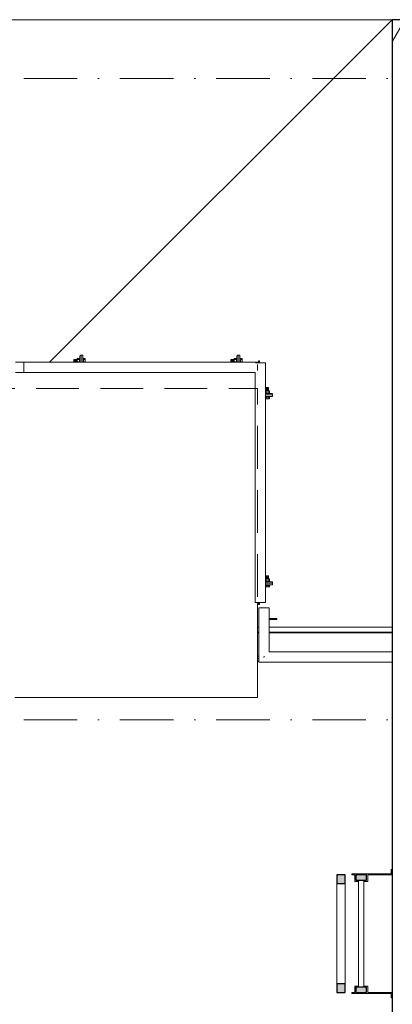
# Model space of a CAD drawing. Header units: millimetres. Extents: x -3176 to 162662, y -36434 to 57907.
# Tile 125 of 155: x 129456 to 131199, y 25676 to 30281. Entities that reach past the tile are written whole.
import ezdxf

# ---------------------------------------------------------------- set-up
doc = ezdxf.new("R2010")
doc.units = ezdxf.units.MM
doc.linetypes.add('1-Sheet - 32170-CIV-6170-DW-2035-015-01 - RZUTY$0$A_Dash_Dot_2_5mm_Axis', pattern=[45, 25, -10, 0, -10])
doc.linetypes.add('1-Sheet - 32170-CIV-6170-DW-2035-015-01 - RZUTY$0$A_Hidden_2_0mm', pattern=[30, 20, -10])
doc.layers.get('0').update_dxf_attribs({"lineweight": 5})
for name, color, linetype, lineweight in [('1-Sheet - 32170-CIV-6170-DW-2035-015-01 - RZUTY$0$A-COLS', 8, 'Continuous', 0), ('1-Sheet - 32170-CIV-6170-DW-2035-015-01 - RZUTY$0$A-DETL', 8, 'Continuous', 0), ('1-Sheet - 32170-CIV-6170-DW-2035-015-01 - RZUTY$0$A-FLOR', 8, 'Continuous', 0), ('1-Sheet - 32170-CIV-6170-DW-2035-015-01 - RZUTY$0$A-FLOR-HRAL', 8, 'Continuous', 0), ('1-Sheet - 32170-CIV-6170-DW-2035-015-01 - RZUTY$0$A-GENM', 8, 'Continuous', 0), ('1-Sheet - 32170-CIV-6170-DW-2035-015-01 - RZUTY$0$A-ROOF', 8, 'Continuous', 0), ('1-Sheet - 32170-CIV-6170-DW-2035-015-01 - RZUTY$0$A-WALL', 8, 'Continuous', 0), ('1-Sheet - 32170-CIV-6170-DW-2035-015-01 - RZUTY$0$A-WALL-PATT', 8, 'Continuous', 0), ('1-Sheet - 32170-CIV-6170-DW-2035-015-01 - RZUTY$0$Q-SPCQ', 8, 'Continuous', 0), ('1-Sheet - 32170-CIV-6170-DW-2035-015-01 - RZUTY$0$S-BEAM', 8, 'Continuous', 0), ('1-Sheet - 32170-CIV-6170-DW-2035-015-01 - RZUTY$0$S-GRID', 8, 'Continuous', 0)]:
    doc.layers.add(name, color=color, linetype=linetype, lineweight=lineweight)

# ---------------------------------------------------------------- blocks, each defined once
blk = doc.blocks.new('1-Sheet - 32170-CIV-6170-DW-2035-015-01 - RZUTY$0$A_Drabina_Klamra - A_Drabina_Klamra_H_350-1095951-B2_100a_AG_PARTER_00a - Dep_PW')
at = {"layer": '1-Sheet - 32170-CIV-6170-DW-2035-015-01 - RZUTY$0$A-GENM'}
h = blk.add_hatch(color=256, dxfattribs=at)
h.paths.add_polyline_path([(55, 5), (52.5, 5), (52.5, 0), (55, 0)])
h.paths.add_polyline_path([(2.5, 0), (2.5, 5), (0, 5), (0, 0)])
for p, q in [((-2.5, 17), (-2.5, 16.5)), ((-2.5, 16.5), (-0.5, 16.5)), ((-0.5, 16.5), (-0.5, -1.95)), ((0, 5.5), (0, 17)), ((55, 17), (55, 5.5)), ((55.5, -1.95), (55.5, 16.5)), ((55.5, 16.5), (57.5, 16.5)), ((57.5, 16.5), (57.5, 17)), ((3, 5.5), (0, 5.5)), ((3, 3.75), (3, 5.5)), ((55, 5.5), (52, 5.5)), ((52, 5.5), (52, 3.75)), ((52.5, 3.75), (2.5, 3.75)), ((2.5, 1.25), (52.5, 1.25)), ((3, -0.5), (3, 1.25)), ((52, 1.25), (52, -0.5)), ((-0.5, -1.95), (0, -1.95)), ((0, -0.5), (3, -0.5)), ((0, -1.95), (0, -0.5)), ((52, -0.5), (55, -0.5)), ((55, -0.5), (55, -1.95)), ((55, -1.95), (55.5, -1.95))]:
    blk.add_line(p, q, dxfattribs=at)
at = {"layer": '1-Sheet - 32170-CIV-6170-DW-2035-015-01 - RZUTY$0$A-GENM', "lineweight": 25}
for p, q in [((2.5, 5), (0, 5)), ((0, 5), (0, 0)), ((2.5, 0), (2.5, 5)), ((55, 5), (52.5, 5)), ((52.5, 5), (52.5, 0)), ((55, 0), (55, 5)), ((0, 0), (2.5, 0)), ((52.5, 0), (55, 0))]:
    blk.add_line(p, q, dxfattribs=at)
blk = doc.blocks.new('1-Sheet - 32170-CIV-6170-DW-2035-015-01 - RZUTY$0$A_Ladder_Blocker - A_Ladder_Blocker-665643-B2_100a_AG_PARTER_00a - Dep_PW')
at = {"layer": '1-Sheet - 32170-CIV-6170-DW-2035-015-01 - RZUTY$0$A-GENM'}
h = blk.add_hatch(color=256, dxfattribs=at)
h.paths.add_polyline_path([(6289.53, 34.5), (6289.53, 38.5), (6285.53, 38.5), (6285.53, 34.5)])
h.paths.add_polyline_path([(6285.53, 85.5), (6289.53, 85.5), (6289.53, 89.5), (6285.53, 89.5)])
at = {"layer": '1-Sheet - 32170-CIV-6170-DW-2035-015-01 - RZUTY$0$A-GENM', "lineweight": 25}
for p, q in [((6285.53, 89.5), (6285.53, 85.5)), ((6289.53, 89.5), (6285.53, 89.5)), ((6289.53, 85.5), (6289.53, 89.5)), ((6285.53, 85.5), (6289.53, 85.5)), ((6285.53, 38.5), (6285.53, 34.5)), ((6289.53, 38.5), (6285.53, 38.5)), ((6289.53, 34.5), (6289.53, 38.5)), ((6285.53, 34.5), (6289.53, 34.5))]:
    blk.add_line(p, q, dxfattribs=at)
at = {"layer": '1-Sheet - 32170-CIV-6170-DW-2035-015-01 - RZUTY$0$A-GENM'}
for p, q in [((6285.53, 38.5), (6285.53, 85.5)), ((6289.53, 85.5), (6289.53, 38.5))]:
    blk.add_line(p, q, dxfattribs=at)
blk = doc.blocks.new('1-Sheet - 32170-CIV-6170-DW-2035-015-01 - RZUTY$0$Railing - słupek_balustrady60x6-1062895-B2_100a_AG_PARTER_00a - Dep_PW')
at = {"layer": '1-Sheet - 32170-CIV-6170-DW-2035-015-01 - RZUTY$0$A-FLOR-HRAL'}
for p, q in [((2.41, -0.6), (5.6, -0.6)), ((6, 0), (2.41, 0)), ((6, -0.2), (6, 0))]:
    blk.add_line(p, q, dxfattribs=at)
at = {"layer": '1-Sheet - 32170-CIV-6170-DW-2035-015-01 - RZUTY$0$A-FLOR-HRAL', "flags": 128}
blk.add_lwpolyline([(5.6, -0.6), (5.69, -0.59), (5.77, -0.56), (5.85, -0.51), (5.91, -0.45), (5.96, -0.37), (5.99, -0.29), (6, -0.2)], dxfattribs=at)
at = {"layer": '1-Sheet - 32170-CIV-6170-DW-2035-015-01 - RZUTY$0$A-FLOR-HRAL'}
blk.add_arc((5.6, -0.2), 0.4, 270, 0, dxfattribs=at)
blk = doc.blocks.new('1-Sheet - 32170-CIV-6170-DW-2035-015-01 - RZUTY$0$Railing - Railing-1024628-B2_100a_AG_PARTER_00a - Dep_PW')
blk.add_blockref('1-Sheet - 32170-CIV-6170-DW-2035-015-01 - RZUTY$0$Railing - słupek_balustrady60x6-1062895-B2_100a_AG_PARTER_00a - Dep_PW', (6251.53, 209.5))
blk = doc.blocks.new('1-Sheet - 32170-CIV-6170-DW-2035-015-01 - RZUTY$0$Top Rail Type - Top Rail_Internal_-1024629-B2_100a_AG_PARTER_00a - Dep_PW')
at = {"layer": '1-Sheet - 32170-CIV-6170-DW-2035-015-01 - RZUTY$0$A-FLOR-HRAL'}
for p, q in [((6249.11, 214.5), (6249.11, 189.09)), ((6251.76, 214.5), (6251.29, 214.5)), ((6253.94, 193.92), (6253.94, 214.5)), ((6311.53, 193.92), (6253.94, 193.92)), ((6249.11, 189.09), (6311.53, 189.09))]:
    blk.add_line(p, q, dxfattribs=at)
blk.add_open_spline([(6251.76, 191.74), (6251.74, 191.71), (6251.66, 191.63), (6251.53, 191.5), (6251.42, 191.4), (6251.37, 191.34)], degree=3, knots=[-0.53086677, -0.53086677, -0.53086677, -0.53086677, -0.52083333, -0.5, -0.47916667, -0.47916667, -0.47916667, -0.47916667], dxfattribs=at)
blk = doc.blocks.new('1-Sheet - 32170-CIV-6170-DW-2035-015-01 - RZUTY$0$Top Rail Type - Top Rail_Internal_-V9-B2_100a_AG_PARTER_00a - Dep_PW')
at = {"layer": '1-Sheet - 32170-CIV-6170-DW-2035-015-01 - RZUTY$0$A-FLOR-HRAL'}
for p, q in [((6251.53, 214.5), (6249.11, 214.5)), ((6249.11, 214.5), (6249.11, 189.09)), ((6253.94, 214.5), (6251.59, 214.5)), ((6253.94, 214.5), (6253.94, 193.92)), ((6253.94, 193.92), (6311.53, 193.92)), ((6249.11, 189.09), (6311.53, 189.09))]:
    blk.add_line(p, q, dxfattribs=at)
blk = doc.blocks.new('1-Sheet - 32170-CIV-6170-DW-2035-015-01 - RZUTY$0$Galeco STAL2 - System rynnowy - Orynnowanie - Orynnowanie - montaż z maskownicą-1090903-B2_100a_AG_PARTER_00a - Dep_PW')
at = {"layer": '1-Sheet - 32170-CIV-6170-DW-2035-015-01 - RZUTY$0$A-GENM'}
for p, q in [((6248.48, 205.4), (6249.11, 205.4)), ((6248.48, 203.1), (6249.11, 203.1)), ((6248.48, 202.8), (6249.11, 202.8)), ((6253.94, 205.4), (6311.53, 205.4)), ((6253.94, 203.1), (6311.53, 203.1)), ((6253.94, 202.8), (6311.53, 202.8)), ((6248.48, 191.85), (6249.11, 191.85)), ((6248.48, 190.73), (6249.11, 190.73))]:
    blk.add_line(p, q, dxfattribs=at)
blk = doc.blocks.new('1-Sheet - 32170-CIV-6170-DW-2035-015-01 - RZUTY')
at = {"layer": '1-Sheet - 32170-CIV-6170-DW-2035-015-01 - RZUTY$0$A-WALL-PATT', "lineweight": 9}
h = blk.add_hatch(dxfattribs=at)
h.set_pattern_fill('FP_4', color=256, angle=180, style=0, pattern_type=2)
h.set_pattern_definition([(360, (3359.188, 0), (4e-14, 14.287), []), (60, (3359.188, 0), (-12.37377, 7.144), []), (120, (3359.188, 0), (-12.37377, -7.144), [])])
h.paths.add_polyline_path([(9680.71, 479.5), (10155.71, 479.5), (10155.71, 489.5), (9670.71, 489.5), (9670.71, 479.5)])
at = {"layer": '1-Sheet - 32170-CIV-6170-DW-2035-015-01 - RZUTY$0$A-COLS'}
for p, q in [((9524.67, 329.27), (9524.67, 332.15)), ((9525.07, 332.55), (9525.27, 332.55)), ((9525.27, 332.55), (9525.27, 329.27)), ((9598.07, 329.27), (9598.07, 332.15)), ((9598.47, 332.55), (9598.67, 332.55)), ((9598.67, 332.55), (9598.67, 329.27)), ((9611.43, 314.6), (9614.32, 314.6)), ((9614.72, 314), (9611.43, 314)), ((9614.72, 314.2), (9614.72, 314)), ((9611.43, 226.6), (9614.32, 226.6)), ((9614.72, 226), (9611.43, 226)), ((9614.72, 226.2), (9614.72, 226))]:
    blk.add_line(p, q, dxfattribs=at)
at = {"layer": '1-Sheet - 32170-CIV-6170-DW-2035-015-01 - RZUTY$0$A-COLS', "flags": 128}
for points in [[(9524.67, 332.15), (9524.68, 332.24), (9524.71, 332.33), (9524.75, 332.4), (9524.82, 332.47), (9524.89, 332.52), (9524.98, 332.54), (9525.07, 332.55)], [(9598.07, 332.15), (9598.08, 332.24), (9598.11, 332.33), (9598.15, 332.4), (9598.22, 332.47), (9598.29, 332.52), (9598.38, 332.54), (9598.47, 332.55)], [(9614.32, 314.6), (9614.41, 314.59), (9614.49, 314.57), (9614.57, 314.52), (9614.63, 314.45), (9614.68, 314.38), (9614.71, 314.29), (9614.72, 314.2)], [(9614.32, 226.6), (9614.41, 226.59), (9614.49, 226.57), (9614.57, 226.52), (9614.63, 226.45), (9614.68, 226.38), (9614.71, 226.29), (9614.72, 226.2)]]:
    blk.add_lwpolyline(points, dxfattribs=at)
at = {"layer": '1-Sheet - 32170-CIV-6170-DW-2035-015-01 - RZUTY$0$A-COLS'}
for centre, start, end in [((9525.07, 332.15), 90, 180), ((9598.47, 332.15), 90, 180), ((9614.32, 314.2), 0, 90), ((9614.32, 226.2), 0, 90)]:
    blk.add_arc(centre, 0.4, start, end, dxfattribs=at)
at = {"layer": '1-Sheet - 32170-CIV-6170-DW-2035-015-01 - RZUTY$0$A-DETL', "linetype": '1-Sheet - 32170-CIV-6170-DW-2035-015-01 - RZUTY$0$A_Hidden_2_0mm'}
for p in [(9204.21, 317), (9607.67, 189.5)]:
    blk.add_line(p, (9607.67, 317), dxfattribs=at)
at = {"layer": '1-Sheet - 32170-CIV-6170-DW-2035-015-01 - RZUTY$0$A-FLOR'}
blk.add_line((8748.99, 489.5), (9670.71, 489.5), dxfattribs=at)
at = {"layer": '1-Sheet - 32170-CIV-6170-DW-2035-015-01 - RZUTY$0$A-FLOR', "lineweight": 18}
blk.add_line((9510.48, 329.27), (9670.71, 489.5), dxfattribs=at)
at = {"layer": '1-Sheet - 32170-CIV-6170-DW-2035-015-01 - RZUTY$0$A-GENM'}
for p, q in [((9524.62, 330.76), (9524.62, 330.66)), ((9524.62, 330.76), (9524.62, 330.55)), ((9524.62, 329.56), (9524.62, 329.35)), ((9524.62, 329.45), (9524.62, 329.35)), ((9526.12, 330.73), (9526.12, 330.76)), ((9526.12, 330.55), (9526.12, 330.76)), ((9526.12, 329.35), (9526.12, 329.56)), ((9526.12, 329.35), (9526.12, 329.38)), ((9598.02, 330.76), (9598.02, 330.66)), ((9598.02, 330.76), (9598.02, 330.55)), ((9598.02, 329.56), (9598.02, 329.35)), ((9598.02, 329.45), (9598.02, 329.35)), ((9599.52, 330.73), (9599.52, 330.76)), ((9599.52, 330.55), (9599.52, 330.76)), ((9599.52, 329.35), (9599.52, 329.56)), ((9599.52, 329.35), (9599.52, 329.38)), ((9608.17, 330.01), (9608.67, 330.01)), ((9608.17, 330.01), (9608.17, 329)), ((9608.67, 330.01), (9608.67, 329)), ((9611.61, 314.65), (9611.52, 314.65)), ((9611.72, 314.65), (9611.52, 314.65)), ((9611.52, 313.15), (9611.54, 313.15)), ((9611.52, 313.15), (9611.72, 313.15)), ((9612.92, 314.65), (9612.71, 314.65)), ((9612.71, 313.15), (9612.92, 313.15)), ((9612.92, 314.65), (9612.82, 314.65)), ((9612.89, 313.15), (9612.92, 313.15)), ((9611.61, 226.65), (9611.52, 226.65)), ((9611.72, 226.65), (9611.52, 226.65)), ((9612.92, 226.65), (9612.71, 226.65)), ((9612.92, 226.65), (9612.82, 226.65)), ((9611.52, 225.15), (9611.54, 225.15)), ((9611.52, 225.15), (9611.72, 225.15)), ((9612.71, 225.15), (9612.92, 225.15)), ((9612.89, 225.15), (9612.92, 225.15)), ((9608.17, 217), (9608.17, 215.99)), ((9608.67, 217), (9608.67, 215.99)), ((9608.67, 215.99), (9608.17, 215.99))]:
    blk.add_line(p, q, dxfattribs=at)
at = {"layer": '1-Sheet - 32170-CIV-6170-DW-2035-015-01 - RZUTY$0$A-ROOF'}
blk.add_line((9607.67, 189.5), (9608.3, 189.5), dxfattribs=at)
at = {"layer": '1-Sheet - 32170-CIV-6170-DW-2035-015-01 - RZUTY$0$A-WALL', "lineweight": 25}
for p, q in [((10155.71, 489.5), (9670.71, 489.5)), ((9670.71, 489.5), (9670.71, -605.5))]:
    blk.add_line(p, q, dxfattribs=at)
at = {"layer": '1-Sheet - 32170-CIV-6170-DW-2035-015-01 - RZUTY$0$Q-SPCQ'}
for p, q in [((9521.82, 330.65), (9523.34, 330.65)), ((9521.82, 330.65), (9521.82, 330.61)), ((9521.82, 330.61), (9523.34, 330.61)), ((9521.82, 330.61), (9521.82, 330.48)), ((9521.82, 330.48), (9523.34, 330.48)), ((9521.82, 330.48), (9521.82, 330.28)), ((9521.82, 330.28), (9523.34, 330.28)), ((9521.82, 330.28), (9521.82, 330.05)), ((9523.34, 330.05), (9521.82, 330.05)), ((9521.82, 330.05), (9521.82, 329.83)), ((9521.82, 329.83), (9523.34, 329.83)), ((9521.82, 329.83), (9521.82, 329.63)), ((9521.82, 329.63), (9523.34, 329.63)), ((9521.82, 329.63), (9521.82, 329.5)), ((9521.82, 329.5), (9523.34, 329.5)), ((9521.82, 329.5), (9521.82, 329.45)), ((9521.82, 329.45), (9523.34, 329.45)), ((9523.34, 331.06), (9523.34, 330.56)), ((9524.42, 331.06), (9523.34, 331.06)), ((9523.34, 330.56), (9523.34, 329.55)), ((9524.42, 330.56), (9523.34, 330.56)), ((9523.34, 329.55), (9523.34, 329.27)), ((9524.42, 329.55), (9523.34, 329.55)), ((9524.42, 331.23), (9524.42, 331.25)), ((9524.42, 331.25), (9524.67, 331.25)), ((9524.42, 331.25), (9524.42, 331.23)), ((9524.42, 331.23), (9524.42, 331.25)), ((9524.42, 331.25), (9524.67, 331.25)), ((9524.42, 331.25), (9524.42, 331.23)), ((9524.42, 331.16), (9524.42, 331.23)), ((9524.42, 331.23), (9524.67, 331.23)), ((9524.42, 331.23), (9524.67, 331.23)), ((9524.42, 331.23), (9524.42, 331.16)), ((9524.42, 331.16), (9524.42, 331.23)), ((9524.42, 331.23), (9524.67, 331.23)), ((9524.42, 331.23), (9524.67, 331.23)), ((9524.42, 331.23), (9524.42, 331.16)), ((9524.42, 331.05), (9524.42, 331.16)), ((9524.42, 331.16), (9524.67, 331.16)), ((9524.42, 331.16), (9524.67, 331.16)), ((9524.42, 331.16), (9524.42, 331.05)), ((9524.42, 331.05), (9524.42, 331.16)), ((9524.42, 331.16), (9524.67, 331.16)), ((9524.42, 331.16), (9524.67, 331.16)), ((9524.42, 331.16), (9524.42, 331.05)), ((9524.42, 330.56), (9524.42, 331.06)), ((9524.42, 331.05), (9524.67, 331.05)), ((9524.42, 331.05), (9524.67, 331.05)), ((9524.42, 331.05), (9524.42, 330.9)), ((9524.42, 331.05), (9524.67, 331.05)), ((9524.42, 331.05), (9524.67, 331.05)), ((9524.42, 330.9), (9524.67, 330.9)), ((9524.42, 330.9), (9524.67, 330.9)), ((9524.42, 330.9), (9524.42, 330.72)), ((9524.42, 330.9), (9524.67, 330.9)), ((9524.42, 330.9), (9524.67, 330.9)), ((9524.42, 330.72), (9524.67, 330.72)), ((9524.42, 330.72), (9524.67, 330.72)), ((9524.42, 330.72), (9524.42, 330.51)), ((9524.42, 330.72), (9524.67, 330.72)), ((9524.42, 330.72), (9524.67, 330.72)), ((9524.42, 330.51), (9524.67, 330.51)), ((9524.42, 330.51), (9524.42, 330.29)), ((9524.42, 330.29), (9524.67, 330.29)), ((9524.42, 330.29), (9524.42, 330.05)), ((9524.67, 330.05), (9524.42, 330.05)), ((9524.42, 330.05), (9524.42, 329.82)), ((9524.42, 329.82), (9524.67, 329.82)), ((9524.42, 329.82), (9524.42, 329.6)), ((9524.42, 329.6), (9524.67, 329.6)), ((9524.42, 329.6), (9524.42, 329.39)), ((9524.42, 329.27), (9524.42, 329.55)), ((9524.42, 329.39), (9524.67, 329.39)), ((9524.42, 329.39), (9524.42, 329.27)), ((9524.42, 329.39), (9524.67, 329.39)), ((9524.42, 329.39), (9524.67, 329.39)), ((9524.42, 329.39), (9524.67, 329.39)), ((9526.07, 331.25), (9526.32, 331.25)), ((9526.07, 331.25), (9526.32, 331.25)), ((9526.07, 331.23), (9526.32, 331.23)), ((9526.07, 331.23), (9526.32, 331.23)), ((9526.07, 331.23), (9526.32, 331.23)), ((9526.07, 331.23), (9526.32, 331.23)), ((9526.07, 331.16), (9526.32, 331.16)), ((9526.07, 331.16), (9526.32, 331.16)), ((9526.07, 331.16), (9526.32, 331.16)), ((9526.07, 331.16), (9526.32, 331.16)), ((9526.07, 331.05), (9526.32, 331.05)), ((9526.07, 331.05), (9526.32, 331.05)), ((9526.07, 331.05), (9526.32, 331.05)), ((9526.07, 331.05), (9526.32, 331.05)), ((9526.07, 330.9), (9526.32, 330.9)), ((9526.07, 330.9), (9526.32, 330.9)), ((9526.07, 330.9), (9526.32, 330.9)), ((9526.07, 330.9), (9526.32, 330.9)), ((9526.07, 330.72), (9526.32, 330.72)), ((9526.07, 330.51), (9526.32, 330.51)), ((9526.07, 330.29), (9526.32, 330.29)), ((9526.32, 330.05), (9526.07, 330.05)), ((9526.07, 329.82), (9526.32, 329.82)), ((9526.07, 329.6), (9526.32, 329.6)), ((9526.07, 329.39), (9526.32, 329.39)), ((9526.12, 330.72), (9526.32, 330.72)), ((9526.12, 330.72), (9526.32, 330.72)), ((9526.12, 330.72), (9526.32, 330.72)), ((9526.12, 329.39), (9526.32, 329.39)), ((9526.12, 329.39), (9526.32, 329.39)), ((9526.12, 329.39), (9526.32, 329.39)), ((9526.32, 331.25), (9526.32, 331.23)), ((9526.32, 331.23), (9526.32, 331.25)), ((9526.32, 331.25), (9526.32, 331.23)), ((9526.32, 331.23), (9526.32, 331.25)), ((9526.32, 331.23), (9526.32, 331.16)), ((9526.32, 331.16), (9526.32, 331.23)), ((9526.32, 331.23), (9526.32, 331.16)), ((9526.32, 331.16), (9526.32, 331.23)), ((9526.32, 331.16), (9526.32, 331.05)), ((9526.32, 331.05), (9526.32, 331.16)), ((9526.32, 331.16), (9526.32, 331.05)), ((9526.32, 331.05), (9526.32, 331.16)), ((9526.32, 331.06), (9526.32, 330.56)), ((9527.07, 331.06), (9526.32, 331.06)), ((9526.32, 330.9), (9526.32, 331.05)), ((9526.32, 330.72), (9526.32, 330.9)), ((9526.32, 330.51), (9526.32, 330.72)), ((9527.07, 330.56), (9526.32, 330.56)), ((9526.32, 330.29), (9526.32, 330.51)), ((9526.32, 330.05), (9526.32, 330.29)), ((9526.32, 329.82), (9526.32, 330.05)), ((9526.32, 329.6), (9526.32, 329.82)), ((9526.32, 329.39), (9526.32, 329.6)), ((9526.32, 329.55), (9526.32, 329.27)), ((9527.07, 329.55), (9526.32, 329.55)), ((9526.32, 329.27), (9526.32, 329.39)), ((9527.07, 330.56), (9527.07, 331.06)), ((9527.07, 329.55), (9527.07, 330.56)), ((9527.07, 329.27), (9527.07, 329.55)), ((9595.22, 330.65), (9596.74, 330.65)), ((9595.22, 330.65), (9595.22, 330.61)), ((9595.22, 330.61), (9596.74, 330.61)), ((9595.22, 330.61), (9595.22, 330.48)), ((9595.22, 330.48), (9596.74, 330.48)), ((9595.22, 330.48), (9595.22, 330.28)), ((9595.22, 330.28), (9596.74, 330.28)), ((9595.22, 330.28), (9595.22, 330.05)), ((9596.74, 330.05), (9595.22, 330.05)), ((9595.22, 330.05), (9595.22, 329.83)), ((9595.22, 329.83), (9596.74, 329.83)), ((9595.22, 329.83), (9595.22, 329.63)), ((9595.22, 329.63), (9596.74, 329.63)), ((9595.22, 329.63), (9595.22, 329.5)), ((9595.22, 329.5), (9596.74, 329.5)), ((9595.22, 329.5), (9595.22, 329.45)), ((9595.22, 329.45), (9596.74, 329.45)), ((9596.74, 331.06), (9596.74, 330.56)), ((9597.82, 331.06), (9596.74, 331.06)), ((9596.74, 330.56), (9596.74, 329.55)), ((9597.82, 330.56), (9596.74, 330.56)), ((9596.74, 329.55), (9596.74, 329.27)), ((9597.82, 329.55), (9596.74, 329.55)), ((9597.82, 331.23), (9597.82, 331.25)), ((9597.82, 331.25), (9598.07, 331.25)), ((9597.82, 331.25), (9597.82, 331.23)), ((9597.82, 331.23), (9597.82, 331.25)), ((9597.82, 331.25), (9598.07, 331.25)), ((9597.82, 331.25), (9597.82, 331.23)), ((9597.82, 331.16), (9597.82, 331.23)), ((9597.82, 331.23), (9598.07, 331.23)), ((9597.82, 331.23), (9598.07, 331.23)), ((9597.82, 331.23), (9597.82, 331.16)), ((9597.82, 331.16), (9597.82, 331.23)), ((9597.82, 331.23), (9598.07, 331.23)), ((9597.82, 331.23), (9598.07, 331.23)), ((9597.82, 331.23), (9597.82, 331.16)), ((9597.82, 331.05), (9597.82, 331.16)), ((9597.82, 331.16), (9598.07, 331.16)), ((9597.82, 331.16), (9598.07, 331.16)), ((9597.82, 331.16), (9597.82, 331.05)), ((9597.82, 331.05), (9597.82, 331.16)), ((9597.82, 331.16), (9598.07, 331.16)), ((9597.82, 331.16), (9598.07, 331.16)), ((9597.82, 331.16), (9597.82, 331.05)), ((9597.82, 330.56), (9597.82, 331.06)), ((9597.82, 331.05), (9598.07, 331.05)), ((9597.82, 331.05), (9598.07, 331.05)), ((9597.82, 331.05), (9597.82, 330.9)), ((9597.82, 331.05), (9598.07, 331.05)), ((9597.82, 331.05), (9598.07, 331.05)), ((9597.82, 330.9), (9598.07, 330.9)), ((9597.82, 330.9), (9598.07, 330.9)), ((9597.82, 330.9), (9597.82, 330.72)), ((9597.82, 330.9), (9598.07, 330.9)), ((9597.82, 330.9), (9598.07, 330.9)), ((9597.82, 330.72), (9598.07, 330.72)), ((9597.82, 330.72), (9598.07, 330.72)), ((9597.82, 330.72), (9597.82, 330.51)), ((9597.82, 330.72), (9598.07, 330.72)), ((9597.82, 330.72), (9598.07, 330.72)), ((9597.82, 330.51), (9598.07, 330.51)), ((9597.82, 330.51), (9597.82, 330.29)), ((9597.82, 330.29), (9598.07, 330.29)), ((9597.82, 330.29), (9597.82, 330.05)), ((9598.07, 330.05), (9597.82, 330.05)), ((9597.82, 330.05), (9597.82, 329.82)), ((9597.82, 329.82), (9598.07, 329.82)), ((9597.82, 329.82), (9597.82, 329.6)), ((9597.82, 329.6), (9598.07, 329.6)), ((9597.82, 329.6), (9597.82, 329.39)), ((9597.82, 329.27), (9597.82, 329.55)), ((9597.82, 329.39), (9598.07, 329.39)), ((9597.82, 329.39), (9597.82, 329.27)), ((9597.82, 329.39), (9598.07, 329.39)), ((9597.82, 329.39), (9598.07, 329.39)), ((9597.82, 329.39), (9598.07, 329.39)), ((9599.47, 331.25), (9599.72, 331.25)), ((9599.47, 331.25), (9599.72, 331.25)), ((9599.47, 331.23), (9599.72, 331.23)), ((9599.47, 331.23), (9599.72, 331.23)), ((9599.47, 331.23), (9599.72, 331.23)), ((9599.47, 331.23), (9599.72, 331.23)), ((9599.47, 331.16), (9599.72, 331.16)), ((9599.47, 331.16), (9599.72, 331.16)), ((9599.47, 331.16), (9599.72, 331.16)), ((9599.47, 331.16), (9599.72, 331.16)), ((9599.47, 331.05), (9599.72, 331.05)), ((9599.47, 331.05), (9599.72, 331.05)), ((9599.47, 331.05), (9599.72, 331.05)), ((9599.47, 331.05), (9599.72, 331.05)), ((9599.47, 330.9), (9599.72, 330.9)), ((9599.47, 330.9), (9599.72, 330.9)), ((9599.47, 330.9), (9599.72, 330.9)), ((9599.47, 330.9), (9599.72, 330.9)), ((9599.47, 330.72), (9599.72, 330.72)), ((9599.47, 330.51), (9599.72, 330.51)), ((9599.47, 330.29), (9599.72, 330.29)), ((9599.72, 330.05), (9599.47, 330.05)), ((9599.47, 329.82), (9599.72, 329.82)), ((9599.47, 329.6), (9599.72, 329.6)), ((9599.47, 329.39), (9599.72, 329.39)), ((9599.52, 330.72), (9599.72, 330.72)), ((9599.52, 330.72), (9599.72, 330.72)), ((9599.52, 330.72), (9599.72, 330.72)), ((9599.52, 329.39), (9599.72, 329.39)), ((9599.52, 329.39), (9599.72, 329.39)), ((9599.52, 329.39), (9599.72, 329.39)), ((9599.72, 331.25), (9599.72, 331.23)), ((9599.72, 331.23), (9599.72, 331.25)), ((9599.72, 331.25), (9599.72, 331.23)), ((9599.72, 331.23), (9599.72, 331.25)), ((9599.72, 331.23), (9599.72, 331.16)), ((9599.72, 331.16), (9599.72, 331.23)), ((9599.72, 331.23), (9599.72, 331.16)), ((9599.72, 331.16), (9599.72, 331.23)), ((9599.72, 331.16), (9599.72, 331.05)), ((9599.72, 331.05), (9599.72, 331.16)), ((9599.72, 331.16), (9599.72, 331.05)), ((9599.72, 331.05), (9599.72, 331.16)), ((9599.72, 331.06), (9599.72, 330.56)), ((9600.47, 331.06), (9599.72, 331.06)), ((9599.72, 330.9), (9599.72, 331.05)), ((9599.72, 330.72), (9599.72, 330.9)), ((9599.72, 330.51), (9599.72, 330.72)), ((9600.47, 330.56), (9599.72, 330.56)), ((9599.72, 330.29), (9599.72, 330.51)), ((9599.72, 330.05), (9599.72, 330.29)), ((9599.72, 329.82), (9599.72, 330.05)), ((9599.72, 329.6), (9599.72, 329.82)), ((9599.72, 329.39), (9599.72, 329.6)), ((9599.72, 329.55), (9599.72, 329.27)), ((9600.47, 329.55), (9599.72, 329.55)), ((9599.72, 329.27), (9599.72, 329.39)), ((9600.47, 330.56), (9600.47, 331.06)), ((9600.47, 329.55), (9600.47, 330.56)), ((9600.47, 329.27), (9600.47, 329.55)), ((9611.72, 315.93), (9611.43, 315.93)), ((9611.55, 314.85), (9611.43, 314.85)), ((9611.43, 314.85), (9611.72, 314.85)), ((9611.76, 314.85), (9611.55, 314.85)), ((9611.55, 314.85), (9611.55, 314.6)), ((9611.55, 314.85), (9611.55, 314.6)), ((9611.55, 314.85), (9611.55, 314.6)), ((9611.55, 314.85), (9611.55, 314.6)), ((9611.55, 313.2), (9611.55, 312.95)), ((9611.55, 313.15), (9611.55, 312.95)), ((9611.55, 313.15), (9611.55, 312.95)), ((9611.55, 313.15), (9611.55, 312.95)), ((9611.66, 317.45), (9611.62, 317.45)), ((9611.62, 317.45), (9611.62, 315.93)), ((9611.79, 317.45), (9611.66, 317.45)), ((9611.66, 317.45), (9611.66, 315.93)), ((9611.72, 314.85), (9611.72, 315.93)), ((9612.72, 315.93), (9611.72, 315.93)), ((9611.98, 314.85), (9611.76, 314.85)), ((9611.76, 314.85), (9611.76, 314.6)), ((9611.76, 313.2), (9611.76, 312.95)), ((9611.99, 317.45), (9611.79, 317.45)), ((9611.79, 317.45), (9611.79, 315.93)), ((9612.22, 314.85), (9611.98, 314.85)), ((9611.98, 314.85), (9611.98, 314.6)), ((9611.98, 313.2), (9611.98, 312.95)), ((9612.22, 317.45), (9611.99, 317.45)), ((9611.99, 317.45), (9611.99, 315.93)), ((9612.22, 315.93), (9612.22, 317.45)), ((9612.45, 317.45), (9612.22, 317.45)), ((9612.22, 314.6), (9612.22, 314.85)), ((9612.45, 314.85), (9612.22, 314.85)), ((9612.22, 312.95), (9612.22, 313.2)), ((9612.64, 317.45), (9612.45, 317.45)), ((9612.45, 317.45), (9612.45, 315.93)), ((9612.68, 314.85), (9612.45, 314.85)), ((9612.45, 314.85), (9612.45, 314.6)), ((9612.45, 313.2), (9612.45, 312.95)), ((9612.77, 317.45), (9612.64, 317.45)), ((9612.64, 317.45), (9612.64, 315.93)), ((9612.88, 314.85), (9612.68, 314.85)), ((9612.68, 314.85), (9612.68, 314.6)), ((9612.68, 313.2), (9612.68, 312.95)), ((9612.72, 314.85), (9612.72, 315.93)), ((9613.22, 315.93), (9612.72, 315.93)), ((9612.72, 314.85), (9613.22, 314.85)), ((9612.82, 317.45), (9612.77, 317.45)), ((9612.77, 317.45), (9612.77, 315.93)), ((9612.82, 317.45), (9612.82, 315.93)), ((9612.88, 314.85), (9612.88, 314.6)), ((9613.07, 314.85), (9612.88, 314.85)), ((9612.88, 314.85), (9612.88, 314.6)), ((9612.88, 314.85), (9612.88, 314.6)), ((9612.88, 314.85), (9612.88, 314.6)), ((9612.88, 313.2), (9612.88, 312.95)), ((9612.88, 313.15), (9612.88, 312.95)), ((9612.88, 313.15), (9612.88, 312.95)), ((9612.88, 313.15), (9612.88, 312.95)), ((9613.07, 314.85), (9613.07, 314.6)), ((9613.21, 314.85), (9613.07, 314.85)), ((9613.07, 314.85), (9613.07, 314.6)), ((9613.07, 314.85), (9613.07, 314.6)), ((9613.07, 314.85), (9613.07, 314.6)), ((9613.07, 313.2), (9613.07, 312.95)), ((9613.07, 313.2), (9613.07, 312.95)), ((9613.07, 313.2), (9613.07, 312.95)), ((9613.07, 313.2), (9613.07, 312.95)), ((9613.21, 314.85), (9613.21, 314.6)), ((9613.21, 314.85), (9613.33, 314.85)), ((9613.33, 314.85), (9613.21, 314.85)), ((9613.21, 314.85), (9613.21, 314.6)), ((9613.21, 314.85), (9613.21, 314.6)), ((9613.21, 314.85), (9613.33, 314.85)), ((9613.33, 314.85), (9613.21, 314.85)), ((9613.21, 314.85), (9613.21, 314.6)), ((9613.21, 313.2), (9613.21, 312.95)), ((9613.21, 313.2), (9613.21, 312.95)), ((9613.21, 313.2), (9613.21, 312.95)), ((9613.21, 313.2), (9613.21, 312.95)), ((9613.22, 314.85), (9613.22, 315.93)), ((9613.33, 314.85), (9613.33, 314.6)), ((9613.33, 314.85), (9613.39, 314.85)), ((9613.39, 314.85), (9613.33, 314.85)), ((9613.33, 314.85), (9613.33, 314.6)), ((9613.33, 314.85), (9613.33, 314.6)), ((9613.33, 314.85), (9613.39, 314.85)), ((9613.39, 314.85), (9613.33, 314.85)), ((9613.33, 314.85), (9613.33, 314.6)), ((9613.33, 313.2), (9613.33, 312.95)), ((9613.33, 313.2), (9613.33, 312.95)), ((9613.33, 313.2), (9613.33, 312.95)), ((9613.33, 313.2), (9613.33, 312.95)), ((9613.39, 314.85), (9613.39, 314.6)), ((9613.39, 314.85), (9613.42, 314.85)), ((9613.42, 314.85), (9613.39, 314.85)), ((9613.39, 314.85), (9613.39, 314.6)), ((9613.39, 314.85), (9613.39, 314.6)), ((9613.39, 314.85), (9613.42, 314.85)), ((9613.42, 314.85), (9613.39, 314.85)), ((9613.39, 314.85), (9613.39, 314.6)), ((9613.39, 313.2), (9613.39, 312.95)), ((9613.39, 313.2), (9613.39, 312.95)), ((9613.39, 313.2), (9613.39, 312.95)), ((9613.39, 313.2), (9613.39, 312.95)), ((9613.42, 314.85), (9613.42, 314.6)), ((9613.42, 314.85), (9613.42, 314.6)), ((9613.42, 313.2), (9613.42, 312.95)), ((9613.42, 313.2), (9613.42, 312.95)), ((9611.43, 312.95), (9611.55, 312.95)), ((9611.72, 312.95), (9611.43, 312.95)), ((9611.43, 312.2), (9611.72, 312.2)), ((9611.55, 312.95), (9611.76, 312.95)), ((9611.72, 312.2), (9611.72, 312.95)), ((9611.72, 312.2), (9612.72, 312.2)), ((9611.76, 312.95), (9611.98, 312.95)), ((9611.98, 312.95), (9612.22, 312.95)), ((9612.22, 312.95), (9612.45, 312.95)), ((9612.45, 312.95), (9612.68, 312.95)), ((9612.68, 312.95), (9612.88, 312.95)), ((9612.72, 312.2), (9612.72, 312.95)), ((9613.22, 312.95), (9612.72, 312.95)), ((9612.72, 312.2), (9613.22, 312.2)), ((9612.88, 312.95), (9613.07, 312.95)), ((9613.07, 312.95), (9613.21, 312.95)), ((9613.33, 312.95), (9613.21, 312.95)), ((9613.21, 312.95), (9613.33, 312.95)), ((9613.33, 312.95), (9613.21, 312.95)), ((9613.21, 312.95), (9613.33, 312.95)), ((9613.22, 312.2), (9613.22, 312.95)), ((9613.39, 312.95), (9613.33, 312.95)), ((9613.33, 312.95), (9613.39, 312.95)), ((9613.39, 312.95), (9613.33, 312.95)), ((9613.33, 312.95), (9613.39, 312.95)), ((9613.42, 312.95), (9613.39, 312.95)), ((9613.39, 312.95), (9613.42, 312.95)), ((9613.42, 312.95), (9613.39, 312.95)), ((9613.39, 312.95), (9613.42, 312.95)), ((9611.72, 227.93), (9611.43, 227.93)), ((9611.55, 226.85), (9611.43, 226.85)), ((9611.43, 226.85), (9611.72, 226.85)), ((9611.76, 226.85), (9611.55, 226.85)), ((9611.55, 226.85), (9611.55, 226.6)), ((9611.55, 226.85), (9611.55, 226.6)), ((9611.55, 226.85), (9611.55, 226.6)), ((9611.55, 226.85), (9611.55, 226.6)), ((9611.66, 229.45), (9611.62, 229.45)), ((9611.62, 229.45), (9611.62, 227.93)), ((9611.79, 229.45), (9611.66, 229.45)), ((9611.66, 229.45), (9611.66, 227.93)), ((9611.72, 226.85), (9611.72, 227.93)), ((9612.72, 227.93), (9611.72, 227.93)), ((9611.98, 226.85), (9611.76, 226.85)), ((9611.76, 226.85), (9611.76, 226.6)), ((9611.99, 229.45), (9611.79, 229.45)), ((9611.79, 229.45), (9611.79, 227.93)), ((9612.22, 226.85), (9611.98, 226.85)), ((9611.98, 226.85), (9611.98, 226.6)), ((9612.22, 229.45), (9611.99, 229.45)), ((9611.99, 229.45), (9611.99, 227.93)), ((9612.22, 227.93), (9612.22, 229.45)), ((9612.45, 229.45), (9612.22, 229.45)), ((9612.22, 226.6), (9612.22, 226.85)), ((9612.45, 226.85), (9612.22, 226.85)), ((9612.64, 229.45), (9612.45, 229.45)), ((9612.45, 229.45), (9612.45, 227.93)), ((9612.68, 226.85), (9612.45, 226.85)), ((9612.45, 226.85), (9612.45, 226.6)), ((9612.77, 229.45), (9612.64, 229.45)), ((9612.64, 229.45), (9612.64, 227.93)), ((9612.88, 226.85), (9612.68, 226.85)), ((9612.68, 226.85), (9612.68, 226.6)), ((9612.72, 226.85), (9612.72, 227.93)), ((9613.22, 227.93), (9612.72, 227.93)), ((9612.72, 226.85), (9613.22, 226.85)), ((9612.82, 229.45), (9612.77, 229.45)), ((9612.77, 229.45), (9612.77, 227.93)), ((9612.82, 229.45), (9612.82, 227.93)), ((9612.88, 226.85), (9612.88, 226.6)), ((9613.07, 226.85), (9612.88, 226.85)), ((9612.88, 226.85), (9612.88, 226.6)), ((9612.88, 226.85), (9612.88, 226.6)), ((9612.88, 226.85), (9612.88, 226.6)), ((9613.07, 226.85), (9613.07, 226.6)), ((9613.21, 226.85), (9613.07, 226.85)), ((9613.07, 226.85), (9613.07, 226.6)), ((9613.07, 226.85), (9613.07, 226.6)), ((9613.07, 226.85), (9613.07, 226.6)), ((9613.21, 226.85), (9613.21, 226.6)), ((9613.21, 226.85), (9613.33, 226.85)), ((9613.33, 226.85), (9613.21, 226.85)), ((9613.21, 226.85), (9613.21, 226.6)), ((9613.21, 226.85), (9613.21, 226.6)), ((9613.21, 226.85), (9613.33, 226.85)), ((9613.33, 226.85), (9613.21, 226.85)), ((9613.21, 226.85), (9613.21, 226.6)), ((9613.22, 226.85), (9613.22, 227.93)), ((9613.33, 226.85), (9613.33, 226.6)), ((9613.33, 226.85), (9613.39, 226.85)), ((9613.39, 226.85), (9613.33, 226.85)), ((9613.33, 226.85), (9613.33, 226.6)), ((9613.33, 226.85), (9613.33, 226.6)), ((9613.33, 226.85), (9613.39, 226.85)), ((9613.39, 226.85), (9613.33, 226.85)), ((9613.33, 226.85), (9613.33, 226.6)), ((9613.39, 226.85), (9613.39, 226.6)), ((9613.39, 226.85), (9613.42, 226.85)), ((9613.42, 226.85), (9613.39, 226.85)), ((9613.39, 226.85), (9613.39, 226.6)), ((9613.39, 226.85), (9613.39, 226.6)), ((9613.39, 226.85), (9613.42, 226.85)), ((9613.42, 226.85), (9613.39, 226.85)), ((9613.39, 226.85), (9613.39, 226.6)), ((9613.42, 226.85), (9613.42, 226.6)), ((9613.42, 226.85), (9613.42, 226.6)), ((9611.43, 224.95), (9611.55, 224.95)), ((9611.72, 224.95), (9611.43, 224.95)), ((9611.43, 224.2), (9611.72, 224.2)), ((9611.55, 225.2), (9611.55, 224.95)), ((9611.55, 225.15), (9611.55, 224.95)), ((9611.55, 225.15), (9611.55, 224.95)), ((9611.55, 225.15), (9611.55, 224.95)), ((9611.55, 224.95), (9611.76, 224.95)), ((9611.72, 224.2), (9611.72, 224.95)), ((9611.72, 224.2), (9612.72, 224.2)), ((9611.76, 225.2), (9611.76, 224.95)), ((9611.76, 224.95), (9611.98, 224.95)), ((9611.98, 225.2), (9611.98, 224.95)), ((9611.98, 224.95), (9612.22, 224.95)), ((9612.22, 224.95), (9612.22, 225.2)), ((9612.22, 224.95), (9612.45, 224.95)), ((9612.45, 225.2), (9612.45, 224.95)), ((9612.45, 224.95), (9612.68, 224.95)), ((9612.68, 225.2), (9612.68, 224.95)), ((9612.68, 224.95), (9612.88, 224.95)), ((9612.72, 224.2), (9612.72, 224.95)), ((9613.22, 224.95), (9612.72, 224.95)), ((9612.72, 224.2), (9613.22, 224.2)), ((9612.88, 225.2), (9612.88, 224.95)), ((9612.88, 225.15), (9612.88, 224.95)), ((9612.88, 225.15), (9612.88, 224.95)), ((9612.88, 225.15), (9612.88, 224.95)), ((9612.88, 224.95), (9613.07, 224.95)), ((9613.07, 225.2), (9613.07, 224.95)), ((9613.07, 225.2), (9613.07, 224.95)), ((9613.07, 225.2), (9613.07, 224.95)), ((9613.07, 225.2), (9613.07, 224.95)), ((9613.07, 224.95), (9613.21, 224.95)), ((9613.21, 225.2), (9613.21, 224.95)), ((9613.21, 225.2), (9613.21, 224.95)), ((9613.21, 225.2), (9613.21, 224.95)), ((9613.21, 225.2), (9613.21, 224.95)), ((9613.33, 224.95), (9613.21, 224.95)), ((9613.21, 224.95), (9613.33, 224.95)), ((9613.33, 224.95), (9613.21, 224.95)), ((9613.21, 224.95), (9613.33, 224.95)), ((9613.22, 224.2), (9613.22, 224.95)), ((9613.33, 225.2), (9613.33, 224.95)), ((9613.33, 225.2), (9613.33, 224.95)), ((9613.33, 225.2), (9613.33, 224.95)), ((9613.33, 225.2), (9613.33, 224.95)), ((9613.39, 224.95), (9613.33, 224.95)), ((9613.33, 224.95), (9613.39, 224.95)), ((9613.39, 224.95), (9613.33, 224.95)), ((9613.33, 224.95), (9613.39, 224.95)), ((9613.39, 225.2), (9613.39, 224.95)), ((9613.39, 225.2), (9613.39, 224.95)), ((9613.39, 225.2), (9613.39, 224.95)), ((9613.39, 225.2), (9613.39, 224.95)), ((9613.42, 224.95), (9613.39, 224.95)), ((9613.39, 224.95), (9613.42, 224.95)), ((9613.42, 224.95), (9613.39, 224.95)), ((9613.39, 224.95), (9613.42, 224.95)), ((9613.42, 225.2), (9613.42, 224.95)), ((9613.42, 225.2), (9613.42, 224.95))]:
    blk.add_line(p, q, dxfattribs=at)
at = {"layer": '1-Sheet - 32170-CIV-6170-DW-2035-015-01 - RZUTY$0$S-BEAM'}
for p, q in [((9526.07, 332.55), (9525.27, 332.55)), ((9526.07, 332.55), (9526.07, 329.27)), ((9599.47, 332.55), (9598.67, 332.55)), ((9599.47, 332.55), (9599.47, 329.27)), ((9494.57, 329.27), (9498.4, 329.27)), ((9498.4, 329.09), (9498.4, 329.27)), ((9498.4, 329.27), (9607.67, 329.27)), ((9498.4, 328.56), (9498.4, 329.09)), ((9498.4, 327.78), (9498.4, 328.56)), ((9498.4, 326.85), (9498.4, 327.78)), ((9606.79, 329), (9607.31, 329)), ((9607.31, 329), (9608.09, 329)), ((9607.67, 329.27), (9607.67, 329.09)), ((9607.67, 328.2), (9607.67, 327.78)), ((9607.67, 327.78), (9607.67, 326.85)), ((9608.09, 329), (9609.02, 329)), ((9609.02, 329), (9609.94, 329)), ((9609.94, 329), (9610.72, 329)), ((9610.72, 329), (9611.25, 329)), ((9611.25, 329), (9611.43, 329)), ((9611.43, 329), (9611.43, 217)), ((9494.57, 324.44), (9498.4, 324.44)), ((9498.4, 325.93), (9498.4, 326.85)), ((9498.4, 325.15), (9498.4, 325.93)), ((9498.4, 324.62), (9498.4, 325.15)), ((9498.4, 324.44), (9498.4, 324.62)), ((9498.4, 324.44), (9606.6, 324.44)), ((9606.6, 324.44), (9606.6, 217)), ((9607.67, 326.85), (9607.67, 325.93)), ((9607.67, 325.93), (9607.67, 325.5)), ((9614.72, 313.2), (9611.43, 313.2)), ((9614.72, 313.2), (9614.72, 314)), ((9614.72, 225.2), (9614.72, 226)), ((9614.72, 225.2), (9611.43, 225.2)), ((9606.79, 217), (9606.6, 217)), ((9607.31, 217), (9606.79, 217)), ((9608.09, 217), (9607.31, 217)), ((9607.67, 172.52), (9607.67, 217)), ((9609.02, 217), (9608.09, 217)), ((9609.94, 217), (9609.02, 217)), ((9610.72, 217), (9609.94, 217)), ((9611.25, 217), (9610.72, 217)), ((9611.43, 217), (9611.25, 217)), ((9494.21, 172.52), (9607.67, 172.52))]:
    blk.add_line(p, q, dxfattribs=at)
at = {"layer": '1-Sheet - 32170-CIV-6170-DW-2035-015-01 - RZUTY$0$S-GRID', "linetype": '1-Sheet - 32170-CIV-6170-DW-2035-015-01 - RZUTY$0$A_Dash_Dot_2_5mm_Axis'}
for p, q in [((8868.21, 462), (10378.21, 462)), ((8868.21, 162), (10378.21, 162))]:
    blk.add_line(p, q, dxfattribs=at)
at = {"layer": '1-Sheet - 32170-CIV-6170-DW-2035-015-01 - RZUTY$0$A-FLOR-HRAL'}
for name in ['1-Sheet - 32170-CIV-6170-DW-2035-015-01 - RZUTY$0$Top Rail Type - Top Rail_Internal_-1024629-B2_100a_AG_PARTER_00a - Dep_PW', '1-Sheet - 32170-CIV-6170-DW-2035-015-01 - RZUTY$0$Top Rail Type - Top Rail_Internal_-V9-B2_100a_AG_PARTER_00a - Dep_PW', '1-Sheet - 32170-CIV-6170-DW-2035-015-01 - RZUTY$0$Railing - Railing-1024628-B2_100a_AG_PARTER_00a - Dep_PW']:
    blk.add_blockref(name, (3359.19, 0), dxfattribs=at)
at = {"layer": '1-Sheet - 32170-CIV-6170-DW-2035-015-01 - RZUTY$0$A-GENM'}
for name in ['1-Sheet - 32170-CIV-6170-DW-2035-015-01 - RZUTY$0$Galeco STAL2 - System rynnowy - Orynnowanie - Orynnowanie - montaż z maskownicą-1090903-B2_100a_AG_PARTER_00a - Dep_PW', '1-Sheet - 32170-CIV-6170-DW-2035-015-01 - RZUTY$0$A_Ladder_Blocker - A_Ladder_Blocker-665643-B2_100a_AG_PARTER_00a - Dep_PW']:
    blk.add_blockref(name, (3359.19, 0), dxfattribs=at)
at = {"layer": '1-Sheet - 32170-CIV-6170-DW-2035-015-01 - RZUTY$0$A-GENM', "rotation": 270}
blk.add_blockref('1-Sheet - 32170-CIV-6170-DW-2035-015-01 - RZUTY$0$A_Drabina_Klamra - A_Drabina_Klamra_H_350-1095951-B2_100a_AG_PARTER_00a - Dep_PW', (9653.71, 89.5), dxfattribs=at)

msp = doc.modelspace()

# ---------------------------------------------------------------- block references
at = {"xscale": 10, "yscale": 10, "zscale": 10}
msp.add_blockref('1-Sheet - 32170-CIV-6170-DW-2035-015-01 - RZUTY', (34491.45, 25385.65), dxfattribs=at)

doc.saveas('drawing.dxf')
